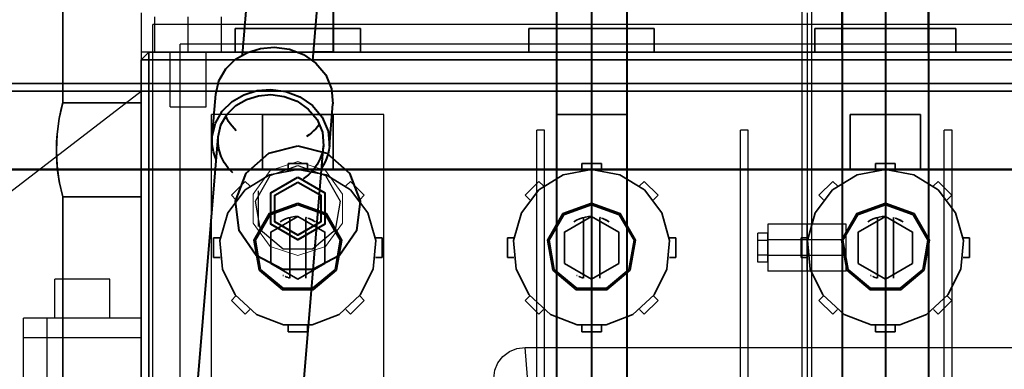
# Model space of a CAD drawing. Header units: millimetres. Extents: x 0 to 1340, y 0 to 800.
# Tile 94 of 100: x 1102 to 1143, y 580 to 595. Entities that reach past the tile are written whole.
import ezdxf

# ---------------------------------------------------------------- set-up
doc = ezdxf.new("R2010")
doc.units = ezdxf.units.MM
for name, color, linetype, lineweight, true_color in [('CONTEXT', 7, 'Continuous', 18, 0xa5a5a5), ('COOLANT', 7, 'Continuous', 50, 0x1e8c46), ('DUCT', 7, 'Continuous', 30, 0x5a6ec8), ('ELEC', 7, 'Continuous', 30, 0x9650aa), ('HVAC', 7, 'Continuous', 30, 0x464646), ('OUTLINE', 7, 'Continuous', 35, 0x141414), ('REFRIG', 7, 'Continuous', 40, 0xc83c28)]:
    doc.layers.add(name, color=color, linetype=linetype, lineweight=lineweight, true_color=true_color)

msp = doc.modelspace()

# ---------------------------------------------------------------- linework, layer by layer
at = {"layer": 'CONTEXT'}
msp.add_lwpolyline([(1113.333, 588.667), (1114.509, 588.285), (1115.235, 587.285), (1115.235, 586.049), (1114.509, 585.049), (1113.333, 584.667), (1112.158, 585.049), (1111.431, 586.049), (1111.431, 587.285), (1112.158, 588.285), (1113.333, 588.667)], dxfattribs=at)
at = {"layer": 'COOLANT'}
msp.add_lwpolyline([(1191.667, 588.333), (1078.333, 588.333)], dxfattribs=at)
at = {"layer": 'DUCT'}
for points in [[(1121.667, 579.445), (1121.713, 579.786), (1121.848, 580.104), (1122.062, 580.374), (1122.338, 580.58), (1122.658, 580.709), (1123, 580.752)], [(1123, 580.752), (1147, 580.752)], [(1123.833, 570.735), (1123.729, 571.988), (1123.625, 573.24), (1123.521, 574.492), (1123.417, 575.744), (1123.312, 576.996), (1123.208, 578.248), (1123.104, 579.5), (1123, 580.752)]]:
    msp.add_lwpolyline(points, dxfattribs=at)
at = {"layer": 'ELEC'}
for points in [[(1107.25, 593.333), (1107.25, 594.833)], [(1108.667, 593.333), (1108.667, 594.833)], [(1110.083, 593.333), (1110.083, 594.833)], [(1107.25, 593.333), (1108.667, 593.333)], [(1107.9, 591), (1107.9, 593.333)], [(1108.667, 593.333), (1110.083, 593.333)], [(1109.433, 591), (1109.433, 593.333)], [(1107.9, 591), (1108.156, 591), (1108.411, 591), (1108.667, 591), (1108.922, 591), (1109.178, 591), (1109.433, 591)]]:
    msp.add_lwpolyline(points, dxfattribs=at)
at = {"layer": 'HVAC'}
for points in [[(1134.792, 578.5), (1134.792, 607.917)], [(1135.208, 578.5), (1135.208, 607.917)], [(1106.667, 595), (1106.667, 594.722), (1106.667, 594.444), (1106.667, 594.167), (1106.667, 593.889), (1106.667, 593.611), (1106.667, 593.333)], [(1135, 595), (1135, 594.722), (1135, 594.444), (1135, 594.167), (1135, 593.889), (1135, 593.611), (1135, 593.333)], [(1135, 595), (1135, 594.722), (1135, 594.444), (1135, 594.167), (1135, 593.889), (1135, 593.611), (1135, 593.333)], [(1162.833, 594.5), (1107.167, 594.5)], [(1107.167, 548.833), (1107.167, 594.5)], [(1161.667, 593.667), (1108.333, 593.667)], [(1108.333, 549.667), (1108.333, 593.667)], [(1106.667, 593.333), (1106.667, 550)], [(1135, 593.333), (1106.667, 593.333)], [(1135, 593.333), (1135, 586)], [(1163.333, 593.333), (1135, 593.333)], [(1135, 593.333), (1135, 586)], [(1085, 575), (1106.667, 591.667)], [(1106.667, 551.667), (1106.667, 591.667)], [(1117, 590.667), (1109.667, 590.667)], [(1109.667, 569.333), (1109.667, 590.667)], [(1117, 569.333), (1117, 590.667)], [(1123.833, 590), (1123.5, 590)], [(1123.5, 553.333), (1123.5, 590)], [(1123.833, 553.333), (1123.833, 590)], [(1132.5, 590), (1132.167, 590)], [(1132.167, 553.333), (1132.167, 590)], [(1132.5, 553.333), (1132.5, 590)], [(1141.167, 590), (1140.833, 590)], [(1140.833, 553.333), (1140.833, 590)], [(1141.167, 553.333), (1141.167, 590)], [(1113.333, 588.5), (1114.512, 588.071), (1115.139, 586.985), (1114.921, 585.75), (1113.96, 584.944), (1112.706, 584.944), (1111.746, 585.75), (1111.528, 586.985), (1112.155, 588.071), (1113.333, 588.5)], [(1111.667, 585.903), (1111.667, 587.43)], [(1135, 586), (1133.333, 586)], [(1133.333, 586), (1133.333, 585.667), (1133.333, 585.333), (1133.333, 585), (1133.333, 584.667), (1133.333, 584.333), (1133.333, 584)], [(1136.667, 586), (1135, 586)], [(1135, 586), (1135, 585.667), (1135, 585.333), (1135, 585), (1135, 584.667), (1135, 584.333), (1135, 584)], [(1135, 584), (1135, 584.333), (1135, 584.667), (1135, 585), (1135, 585.333), (1135, 585.667), (1135, 586)], [(1136.667, 584), (1136.667, 584.333), (1136.667, 584.667), (1136.667, 585), (1136.667, 585.333), (1136.667, 585.667), (1136.667, 586)], [(1133.333, 585.616), (1132.9, 585.616)], [(1132.9, 585.308), (1132.9, 585.616)], [(1133.333, 585.308), (1132.9, 585.308)], [(1132.9, 584.692), (1132.9, 585.308)], [(1133.333, 585.308), (1133.333, 585.616)], [(1136.5, 585.333), (1133.333, 585.333)], [(1133.333, 584.692), (1133.333, 585.308)], [(1136.5, 584.667), (1136.5, 584.778), (1136.5, 584.889), (1136.5, 585), (1136.5, 585.111), (1136.5, 585.222), (1136.5, 585.333)], [(1132.9, 584.384), (1132.9, 584.692)], [(1133.333, 584.692), (1132.9, 584.692)], [(1133.333, 584.384), (1133.333, 584.692)], [(1136.5, 584.667), (1133.333, 584.667)], [(1133.333, 584.384), (1132.9, 584.384)], [(1135, 584), (1133.333, 584)], [(1135, 584), (1135, 561)], [(1136.667, 584), (1135, 584)], [(1135, 584), (1135, 561)], [(1105.333, 583.667), (1103, 583.667)], [(1103, 582), (1103, 583.667)], [(1105.333, 582), (1105.333, 583.667)], [(1101.667, 581.167), (1101.667, 581.306), (1101.667, 581.444), (1101.667, 581.583), (1101.667, 581.722), (1101.667, 581.861), (1101.667, 582)], [(1102.667, 582), (1101.667, 582)], [(1102.667, 581.167), (1102.667, 581.306), (1102.667, 581.444), (1102.667, 581.583), (1102.667, 581.722), (1102.667, 581.861), (1102.667, 582)], [(1106.667, 582), (1102.667, 582)], [(1106.667, 581.167), (1106.667, 581.306), (1106.667, 581.444), (1106.667, 581.583), (1106.667, 581.722), (1106.667, 581.861), (1106.667, 582)], [(1101.667, 576.167), (1101.667, 581.167)], [(1102.667, 581.167), (1101.667, 581.167)], [(1102.667, 576.167), (1102.667, 581.167)], [(1106.667, 581.167), (1102.667, 581.167)], [(1106.667, 579.5), (1106.667, 581.167)]]:
    msp.add_lwpolyline(points, dxfattribs=at)
at = {"layer": 'OUTLINE'}
for points in [[(1103.333, 591.167), (1103.333, 595.667)], [(1110.667, 594.333), (1111.556, 594.333), (1112.444, 594.333), (1113.333, 594.333), (1114.222, 594.333), (1115.111, 594.333), (1116, 594.333)], [(1110.667, 593.333), (1110.667, 594.333)], [(1116, 593.333), (1116, 594.333)], [(1123.167, 594.333), (1124.056, 594.333), (1124.944, 594.333), (1125.833, 594.333), (1126.722, 594.333), (1127.611, 594.333), (1128.5, 594.333)], [(1123.167, 593.333), (1123.167, 594.333)], [(1128.5, 593.333), (1128.5, 594.333)], [(1135.333, 594.333), (1136.333, 594.333), (1137.333, 594.333), (1138.333, 594.333), (1139.333, 594.333), (1140.333, 594.333), (1141.333, 594.333)], [(1135.333, 593.333), (1135.333, 594.333)], [(1141.333, 593.333), (1141.333, 594.333)], [(1106.667, 593), (1107, 593.333)], [(1156.333, 593.333), (1107, 593.333)], [(1107, 593), (1107, 593.333)], [(1106.667, 593), (1107, 593)], [(1106.667, 560.333), (1106.667, 593)], [(1156.333, 593), (1107, 593)], [(1107, 560.333), (1107, 593)], [(1198.667, 592), (1071.333, 592)], [(1198.333, 591.667), (1071.667, 591.667)], [(1103.333, 591.167), (1103.253, 590.839), (1103.185, 590.509), (1103.132, 590.177), (1103.093, 589.842), (1103.07, 589.506), (1103.062, 589.169)], [(1103.333, 587.167), (1103.185, 587.825), (1103.093, 588.493), (1103.062, 589.167), (1103.093, 589.84), (1103.185, 590.509), (1103.333, 591.167)], [(1106.667, 591.167), (1103.333, 591.167)], [(1106.667, 587.167), (1106.667, 587.833), (1106.667, 588.5), (1106.667, 589.167), (1106.667, 589.833), (1106.667, 590.5), (1106.667, 591.167)], [(1114.833, 590.667), (1111.833, 590.667)], [(1111.833, 588.333), (1111.833, 590.667)], [(1114.833, 588.333), (1114.833, 590.667)], [(1127.333, 590.667), (1124.333, 590.667)], [(1124.333, 588.333), (1124.333, 590.667)], [(1127.333, 588.333), (1127.333, 590.667)], [(1139.833, 590.667), (1136.833, 590.667)], [(1136.833, 588.333), (1136.833, 590.667)], [(1139.833, 588.333), (1139.833, 590.667)], [(1103.062, 589.168), (1103.066, 588.92), (1103.079, 588.672), (1103.1, 588.424), (1103.129, 588.177), (1103.167, 587.931), (1103.212, 587.687)], [(1113.333, 588.333), (1114.537, 588.108), (1115.579, 587.463), (1116.317, 586.486), (1116.652, 585.308), (1116.539, 584.088), (1115.993, 582.991), (1115.088, 582.166), (1113.946, 581.723), (1112.721, 581.723), (1111.579, 582.166), (1110.673, 582.991), (1110.127, 584.088), (1110.014, 585.308), (1110.349, 586.486), (1111.088, 587.463), (1112.129, 588.108), (1113.333, 588.333)], [(1112.917, 588.333), (1111.833, 588.333)], [(1113.75, 588.583), (1112.917, 588.583)], [(1112.917, 588.307), (1112.917, 588.583)], [(1113.75, 588.307), (1113.75, 588.583)], [(1114.833, 588.333), (1113.75, 588.333)], [(1125.833, 588.333), (1127.037, 588.108), (1128.079, 587.463), (1128.817, 586.486), (1129.152, 585.308), (1129.039, 584.088), (1128.493, 582.991), (1127.588, 582.166), (1126.446, 581.723), (1125.221, 581.723), (1124.079, 582.166), (1123.173, 582.991), (1122.627, 584.088), (1122.514, 585.308), (1122.849, 586.486), (1123.588, 587.463), (1124.629, 588.108), (1125.833, 588.333)], [(1125.417, 588.333), (1124.333, 588.333)], [(1126.25, 588.583), (1125.417, 588.583)], [(1125.417, 588.307), (1125.417, 588.583)], [(1126.25, 588.307), (1126.25, 588.583)], [(1127.333, 588.333), (1126.25, 588.333)], [(1138.333, 588.333), (1139.537, 588.108), (1140.579, 587.463), (1141.317, 586.486), (1141.652, 585.308), (1141.539, 584.088), (1140.993, 582.991), (1140.088, 582.166), (1138.946, 581.723), (1137.721, 581.723), (1136.579, 582.166), (1135.673, 582.991), (1135.127, 584.088), (1135.014, 585.308), (1135.349, 586.486), (1136.088, 587.463), (1137.129, 588.108), (1138.333, 588.333)], [(1137.917, 588.333), (1136.833, 588.333)], [(1138.75, 588.583), (1137.917, 588.583)], [(1137.917, 588.307), (1137.917, 588.583)], [(1138.75, 588.307), (1138.75, 588.583)], [(1139.833, 588.333), (1138.75, 588.333)], [(1111.094, 587.828), (1110.505, 587.239)], [(1111.289, 587.633), (1111.094, 587.828)], [(1115.377, 587.633), (1115.573, 587.828)], [(1116.162, 587.239), (1115.573, 587.828)], [(1123.594, 587.828), (1123.005, 587.239)], [(1123.789, 587.633), (1123.594, 587.828)], [(1127.877, 587.633), (1128.073, 587.828)], [(1128.662, 587.239), (1128.073, 587.828)], [(1136.094, 587.828), (1135.505, 587.239)], [(1136.289, 587.633), (1136.094, 587.828)], [(1140.377, 587.633), (1140.573, 587.828)], [(1141.162, 587.239), (1140.573, 587.828)], [(1103.333, 578.333), (1103.333, 587.167)], [(1106.667, 587.167), (1103.333, 587.167)], [(1110.7, 587.044), (1110.505, 587.239)], [(1115.966, 587.044), (1116.162, 587.239)], [(1123.2, 587.044), (1123.005, 587.239)], [(1128.466, 587.044), (1128.662, 587.239)], [(1135.7, 587.044), (1135.505, 587.239)], [(1140.966, 587.044), (1141.162, 587.239)], [(1113.333, 586.9), (1114.555, 586.455), (1115.204, 585.33), (1114.979, 584.05), (1113.983, 583.215), (1112.683, 583.215), (1111.688, 584.05), (1111.462, 585.33), (1112.112, 586.455), (1113.333, 586.9)], [(1113.333, 586.833), (1114.512, 586.404), (1115.139, 585.318), (1114.921, 584.083), (1113.96, 583.277), (1112.706, 583.277), (1111.746, 584.083), (1111.528, 585.318), (1112.155, 586.404), (1113.333, 586.833)], [(1125.833, 586.9), (1127.055, 586.455), (1127.704, 585.33), (1127.479, 584.05), (1126.483, 583.215), (1125.183, 583.215), (1124.188, 584.05), (1123.962, 585.33), (1124.612, 586.455), (1125.833, 586.9)], [(1125.833, 586.833), (1127.012, 586.404), (1127.639, 585.318), (1127.421, 584.083), (1126.46, 583.277), (1125.206, 583.277), (1124.246, 584.083), (1124.028, 585.318), (1124.655, 586.404), (1125.833, 586.833)], [(1138.333, 586.9), (1139.555, 586.455), (1140.204, 585.33), (1139.979, 584.05), (1138.983, 583.215), (1137.683, 583.215), (1136.688, 584.05), (1136.462, 585.33), (1137.112, 586.455), (1138.333, 586.9)], [(1138.333, 586.833), (1139.512, 586.404), (1140.139, 585.318), (1139.921, 584.083), (1138.96, 583.277), (1137.706, 583.277), (1136.746, 584.083), (1136.528, 585.318), (1137.155, 586.404), (1138.333, 586.833)], [(1113.333, 586.333), (1114.488, 585.667), (1114.488, 584.333), (1113.333, 583.667), (1112.179, 584.333), (1112.179, 585.667), (1113.333, 586.333)], [(1112.583, 586.102), (1112.697, 586.171), (1112.816, 586.229), (1112.941, 586.274), (1113.07, 586.307), (1113.201, 586.327), (1113.333, 586.333)], [(1112.99, 583.712), (1112.99, 586.288)], [(1113.709, 586.279), (1113.703, 586.281), (1113.698, 586.282), (1113.693, 586.284), (1113.688, 586.285), (1113.682, 586.287), (1113.677, 586.288)], [(1113.677, 583.712), (1113.677, 586.288)], [(1114.083, 586.102), (1114.032, 586.136), (1113.978, 586.167), (1113.924, 586.195), (1113.868, 586.221), (1113.811, 586.245), (1113.753, 586.265)], [(1113.909, 586.203), (1113.939, 586.188), (1113.969, 586.172), (1113.998, 586.156), (1114.027, 586.139), (1114.055, 586.121), (1114.083, 586.102)], [(1125.833, 586.333), (1126.988, 585.667), (1126.988, 584.333), (1125.833, 583.667), (1124.679, 584.333), (1124.679, 585.667), (1125.833, 586.333)], [(1125.083, 586.102), (1125.197, 586.171), (1125.316, 586.229), (1125.441, 586.274), (1125.57, 586.307), (1125.701, 586.327), (1125.833, 586.333)], [(1125.49, 583.712), (1125.49, 586.288)], [(1126.177, 583.712), (1126.177, 586.288)], [(1126.209, 586.279), (1126.205, 586.281), (1126.201, 586.282), (1126.197, 586.283), (1126.193, 586.284), (1126.19, 586.285), (1126.186, 586.286)], [(1126.583, 586.102), (1126.532, 586.136), (1126.478, 586.167), (1126.424, 586.195), (1126.368, 586.221), (1126.311, 586.245), (1126.253, 586.265)], [(1126.409, 586.203), (1126.439, 586.188), (1126.469, 586.172), (1126.498, 586.156), (1126.527, 586.139), (1126.555, 586.121), (1126.583, 586.102)], [(1138.333, 586.333), (1139.488, 585.667), (1139.488, 584.333), (1138.333, 583.667), (1137.179, 584.333), (1137.179, 585.667), (1138.333, 586.333)], [(1137.583, 586.102), (1137.697, 586.171), (1137.816, 586.229), (1137.941, 586.274), (1138.07, 586.307), (1138.201, 586.327), (1138.333, 586.333)], [(1137.99, 583.712), (1137.99, 586.288)], [(1138.677, 583.712), (1138.677, 586.288)], [(1138.709, 586.279), (1138.705, 586.281), (1138.701, 586.282), (1138.697, 586.283), (1138.693, 586.284), (1138.69, 586.285), (1138.686, 586.286)], [(1139.083, 586.102), (1139.032, 586.136), (1138.978, 586.167), (1138.924, 586.195), (1138.868, 586.221), (1138.811, 586.245), (1138.753, 586.265)], [(1138.909, 586.203), (1138.939, 586.188), (1138.969, 586.172), (1138.998, 586.156), (1139.027, 586.139), (1139.055, 586.121), (1139.083, 586.102)], [(1110.026, 585.417), (1109.75, 585.417)], [(1109.75, 585.417), (1109.75, 584.583)], [(1116.641, 585.417), (1116.917, 585.417)], [(1116.917, 584.583), (1116.917, 585.417)], [(1122.526, 585.417), (1122.25, 585.417)], [(1122.25, 585.417), (1122.25, 584.583)], [(1129.141, 585.417), (1129.417, 585.417)], [(1129.417, 584.583), (1129.417, 585.417)], [(1135.026, 585.417), (1134.75, 585.417)], [(1134.75, 585.417), (1134.75, 584.583)], [(1141.641, 585.417), (1141.917, 585.417)], [(1141.917, 584.583), (1141.917, 585.417)], [(1110.026, 584.583), (1109.75, 584.583)], [(1116.641, 584.583), (1116.917, 584.583)], [(1122.526, 584.583), (1122.25, 584.583)], [(1129.141, 584.583), (1129.417, 584.583)], [(1135.026, 584.583), (1134.75, 584.583)], [(1141.641, 584.583), (1141.917, 584.583)], [(1112.721, 583.816), (1112.717, 583.818), (1112.714, 583.819), (1112.71, 583.821), (1112.707, 583.823), (1112.703, 583.825), (1112.7, 583.827)], [(1112.759, 583.797), (1112.759, 583.797), (1112.759, 583.797), (1112.759, 583.797), (1112.759, 583.797), (1112.759, 583.797), (1112.759, 583.797)], [(1112.87, 583.75), (1112.857, 583.755), (1112.844, 583.76), (1112.831, 583.765), (1112.818, 583.77), (1112.806, 583.776), (1112.793, 583.781)], [(1112.888, 583.743), (1112.888, 583.743), (1112.888, 583.743), (1112.888, 583.743), (1112.887, 583.743), (1112.887, 583.743), (1112.887, 583.744)], [(1112.899, 583.74), (1112.897, 583.74), (1112.895, 583.741), (1112.894, 583.741), (1112.892, 583.742), (1112.89, 583.742), (1112.889, 583.743)], [(1112.99, 583.712), (1112.978, 583.715), (1112.967, 583.718), (1112.956, 583.721), (1112.944, 583.725), (1112.933, 583.728), (1112.922, 583.732)], [(1125.221, 583.816), (1125.217, 583.818), (1125.214, 583.819), (1125.21, 583.821), (1125.207, 583.823), (1125.203, 583.825), (1125.2, 583.827)], [(1125.259, 583.797), (1125.259, 583.797), (1125.259, 583.797), (1125.259, 583.797), (1125.259, 583.797), (1125.259, 583.797), (1125.259, 583.797)], [(1125.37, 583.75), (1125.357, 583.755), (1125.344, 583.76), (1125.331, 583.765), (1125.318, 583.77), (1125.306, 583.776), (1125.293, 583.781)], [(1125.388, 583.743), (1125.388, 583.743), (1125.388, 583.743), (1125.388, 583.743), (1125.387, 583.743), (1125.387, 583.743), (1125.387, 583.744)], [(1125.399, 583.74), (1125.397, 583.74), (1125.395, 583.741), (1125.394, 583.741), (1125.392, 583.742), (1125.39, 583.742), (1125.389, 583.743)], [(1125.49, 583.712), (1125.478, 583.715), (1125.467, 583.718), (1125.456, 583.721), (1125.444, 583.725), (1125.433, 583.728), (1125.422, 583.732)], [(1137.721, 583.816), (1137.717, 583.818), (1137.714, 583.819), (1137.71, 583.821), (1137.707, 583.823), (1137.703, 583.825), (1137.7, 583.827)], [(1137.759, 583.797), (1137.759, 583.797), (1137.759, 583.797), (1137.759, 583.797), (1137.759, 583.797), (1137.759, 583.797), (1137.759, 583.797)], [(1137.87, 583.75), (1137.857, 583.755), (1137.844, 583.76), (1137.831, 583.765), (1137.818, 583.77), (1137.806, 583.776), (1137.793, 583.781)], [(1137.888, 583.743), (1137.888, 583.743), (1137.888, 583.743), (1137.888, 583.743), (1137.887, 583.743), (1137.887, 583.743), (1137.887, 583.744)], [(1137.899, 583.74), (1137.897, 583.74), (1137.895, 583.741), (1137.894, 583.741), (1137.892, 583.742), (1137.89, 583.742), (1137.889, 583.743)], [(1137.99, 583.712), (1137.978, 583.715), (1137.967, 583.718), (1137.956, 583.721), (1137.944, 583.725), (1137.933, 583.728), (1137.922, 583.732)], [(1110.7, 582.956), (1110.505, 582.761)], [(1110.505, 582.761), (1111.094, 582.172)], [(1115.573, 582.172), (1116.162, 582.761)], [(1115.966, 582.956), (1116.162, 582.761)], [(1123.2, 582.956), (1123.005, 582.761)], [(1123.005, 582.761), (1123.594, 582.172)], [(1128.073, 582.172), (1128.662, 582.761)], [(1128.466, 582.956), (1128.662, 582.761)], [(1135.7, 582.956), (1135.505, 582.761)], [(1135.505, 582.761), (1136.094, 582.172)], [(1140.573, 582.172), (1141.162, 582.761)], [(1140.966, 582.956), (1141.162, 582.761)], [(1111.289, 582.367), (1111.094, 582.172)], [(1115.377, 582.367), (1115.573, 582.172)], [(1123.789, 582.367), (1123.594, 582.172)], [(1127.877, 582.367), (1128.073, 582.172)], [(1136.289, 582.367), (1136.094, 582.172)], [(1140.377, 582.367), (1140.573, 582.172)], [(1112.917, 581.693), (1112.917, 581.417)], [(1113.75, 581.693), (1113.75, 581.417)], [(1125.417, 581.693), (1125.417, 581.417)], [(1126.25, 581.693), (1126.25, 581.417)], [(1137.917, 581.693), (1137.917, 581.417)], [(1138.75, 581.693), (1138.75, 581.417)], [(1112.917, 581.417), (1113.75, 581.417)], [(1125.417, 581.417), (1126.25, 581.417)], [(1137.917, 581.417), (1138.75, 581.417)]]:
    msp.add_lwpolyline(points, dxfattribs=at)
at = {"layer": 'REFRIG'}
for points in [[(1125.833, 604.092), (1125.833, 565.222)], [(1138.333, 604.261), (1138.333, 565.641)], [(1110.985, 593.215), (1111.791, 602.892)], [(1113.975, 592.966), (1114.781, 602.643)], [(1124.333, 602.769), (1124.333, 564.833)], [(1127.333, 602.769), (1127.333, 563.898)], [(1136.5, 602.643), (1136.5, 565.167)], [(1140.167, 602.643), (1140.167, 564.024)], [(1114.833, 598.533), (1114.833, 593.333)], [(1136.5, 593.333), (1136.5, 597.467)], [(1140.167, 593.333), (1140.167, 597.467)], [(1109.842, 591.541), (1109.977, 592.109), (1110.269, 592.614), (1110.687, 593.023), (1111.192, 593.317), (1111.751, 593.489), (1112.333, 593.539)], [(1112.333, 593.539), (1112.973, 593.454), (1113.576, 593.224), (1114.106, 592.855), (1114.519, 592.36), (1114.772, 591.768), (1114.825, 591.126)], [(1114.833, 593.333), (1114.695, 593.333), (1114.557, 593.333), (1114.419, 593.333), (1114.281, 593.333), (1114.143, 593.333), (1114.005, 593.333)], [(1109.692, 589.741), (1109.827, 590.309), (1110.119, 590.814), (1110.537, 591.223), (1111.042, 591.517), (1111.601, 591.689), (1112.183, 591.739)], [(1109.692, 589.741), (1109.842, 591.541)], [(1109.941, 589.72), (1110.062, 590.231), (1110.326, 590.686), (1110.702, 591.054), (1111.156, 591.318), (1111.659, 591.474), (1112.183, 591.519)], [(1112.183, 591.739), (1112.823, 591.654), (1113.426, 591.424), (1113.956, 591.055), (1114.369, 590.56), (1114.622, 589.968), (1114.675, 589.326)], [(1112.183, 591.519), (1112.759, 591.442), (1113.302, 591.235), (1113.778, 590.903), (1114.151, 590.458), (1114.378, 589.924), (1114.426, 589.346)], [(1114.675, 589.326), (1114.825, 591.126)], [(1110.716, 589.984), (1110.625, 590.075), (1110.539, 590.17), (1110.46, 590.271), (1110.387, 590.376), (1110.321, 590.486), (1110.262, 590.6)], [(1114.255, 590.267), (1114.178, 590.164), (1114.095, 590.067), (1114.005, 589.975), (1113.91, 589.889), (1113.81, 589.809), (1113.705, 589.735)], [(1108.988, 578.278), (1109.941, 589.72)], [(1109.861, 588.763), (1109.799, 588.918), (1109.75, 589.078), (1109.715, 589.241), (1109.693, 589.407), (1109.685, 589.574), (1109.692, 589.741)], [(1110.566, 588.184), (1110.37, 588.393), (1110.205, 588.626), (1110.076, 588.881), (1109.986, 589.152), (1109.941, 589.434), (1109.941, 589.72)], [(1113.333, 589.333), (1114.573, 589.028), (1115.528, 588.182), (1115.981, 586.988), (1115.827, 585.721), (1115.102, 584.671), (1113.972, 584.077), (1112.695, 584.077), (1111.565, 584.671), (1110.84, 585.721), (1110.686, 586.988), (1111.139, 588.182), (1112.094, 589.028), (1113.333, 589.333)], [(1113.472, 577.904), (1114.426, 589.346)], [(1114.426, 589.346), (1114.379, 589.065), (1114.287, 588.794), (1114.154, 588.541), (1113.984, 588.311), (1113.783, 588.109), (1113.555, 587.935)], [(1114.675, 589.326), (1114.654, 589.16), (1114.618, 588.996), (1114.57, 588.837), (1114.507, 588.681), (1114.433, 588.532), (1114.346, 588.389)], [(1113.333, 588), (1114.488, 587.333), (1114.488, 586), (1113.333, 585.333), (1112.179, 586), (1112.179, 587.333), (1113.333, 588)], [(1113.333, 588), (1114.488, 587.333), (1114.488, 586), (1113.333, 585.333), (1112.179, 586), (1112.179, 587.333), (1113.333, 588)], [(1113.333, 587.8), (1114.315, 587.233), (1114.315, 586.1), (1113.333, 585.533), (1112.352, 586.1), (1112.352, 587.233), (1113.333, 587.8)]]:
    msp.add_lwpolyline(points, dxfattribs=at)

doc.saveas('drawing.dxf')
